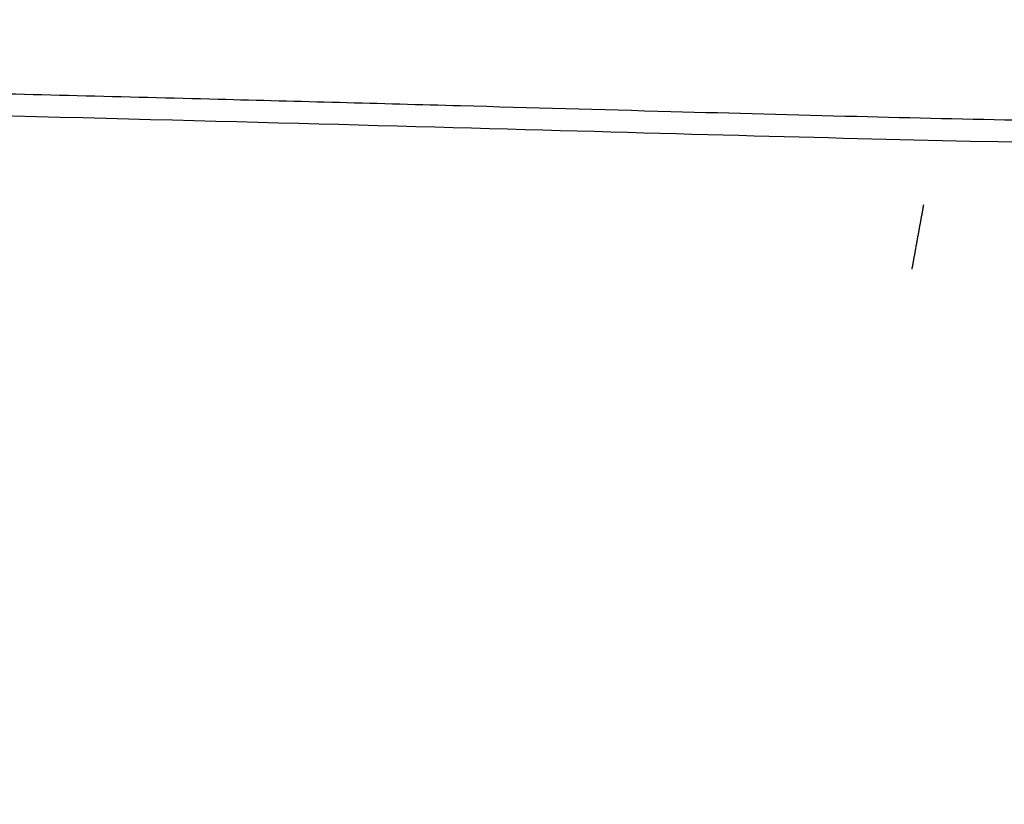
# Model space of a CAD drawing. Header units: millimetres. Extents: x 1225 to 3243, y -459 to 536.
# Tile 11 of 26: x 1982 to 2205, y 179 to 357. Entities that reach past the tile are written whole.
import ezdxf

# ---------------------------------------------------------------- set-up
doc = ezdxf.new("R2010")
doc.units = ezdxf.units.MM
doc.header["$MEASUREMENT"] = 0
doc.layers.add('Swipe - Sofa 2 seater', color=18, linetype='Continuous', true_color=0x000000)

msp = doc.modelspace()

# ---------------------------------------------------------------- linework, layer by layer
at = {"layer": 'Swipe - Sofa 2 seater'}
for points, knots in [([(1899.21, 214.41), (1901.26, 221.06), (1888.54, 240.92), (1890.59, 277.75), (1891.38, 298.6), (1887.3, 314.05), (1882.35, 322.44), (1859.16, 339.76), (1888.77, 355.49), (1971.37, 388.82), (2126.86, 394.14), (2372.5, 397.95), (2540.47, 368.2), (2647.82, 324.24), (2604, 314.86), (2599.88, 299.41), (2600.62, 278.56), (2588.03, 250.86), (2588.57, 219.34), (2580.34, 205.59), (2579.49, 203.97)], [-17.310701, -17.310701, -17.310701, -17.310701, 37.324996, 76.472112, 115.619228, 154.766344, 193.91346, 233.060576, 272.207692, 311.354808, 349.726714, 353.365441, 391.737348, 470.031579, 548.325811, 587.472927, 626.620043, 665.767159, 695.310412, 697.970774, 697.970774, 697.970774, 697.970774]), ([(1905.38, 342.35), (1924.58, 341.93), (1965.12, 341), (2023.99, 339.53), (2079.56, 338.02), (2127.87, 336.68), (2170.64, 335.52), (2220.93, 334.36), (2268.44, 333.64), (2314.63, 333.45), (2349.36, 333.55), (2385.45, 333.88), (2437.34, 334.7), (2503.45, 336.76), (2556.83, 339.93), (2582.96, 341.92)], [17.176153, 17.176153, 17.176153, 17.176153, 74.79263, 138.821754, 193.834382, 241.577172, 283.79665, 322.204937, 392.472877, 426.356319, 460.752628, 496.662174, 534.644214, 616.445663, 695.06224, 695.06224, 695.06224, 695.06224]), ([(1897.56, 337.52), (2035.34, 334.54), (2201.19, 328.99), (2361.58, 327.69), (2510, 331.14), (2590.39, 337.48)], [5.214956, 5.214956, 5.214956, 5.214956, 235.259, 470.518, 702.834288, 702.834288, 702.834288, 702.834288])]:
    msp.add_open_spline(points, degree=3, knots=knots, dxfattribs=at)
for points, degree in [([(2187.05, 315.45), (2185.72, 308.14), (2184.39, 300.82)], 2), ([(1899.21, 214.41), (1894.67, 202.51), (1894.97, 192.19), (1891.63, 185.51), (1883.44, 177.62), (1881.01, 171.55), (1884.04, 167.91), (1892.24, 164.57), (1915.01, 149.08), (1928.37, 137.85), (1959.03, 129.65), (2007, 112.65), (2021.85, 103.48)], 3)]:
    msp.add_open_spline(points, degree=degree, dxfattribs=at)

doc.saveas('drawing.dxf')
